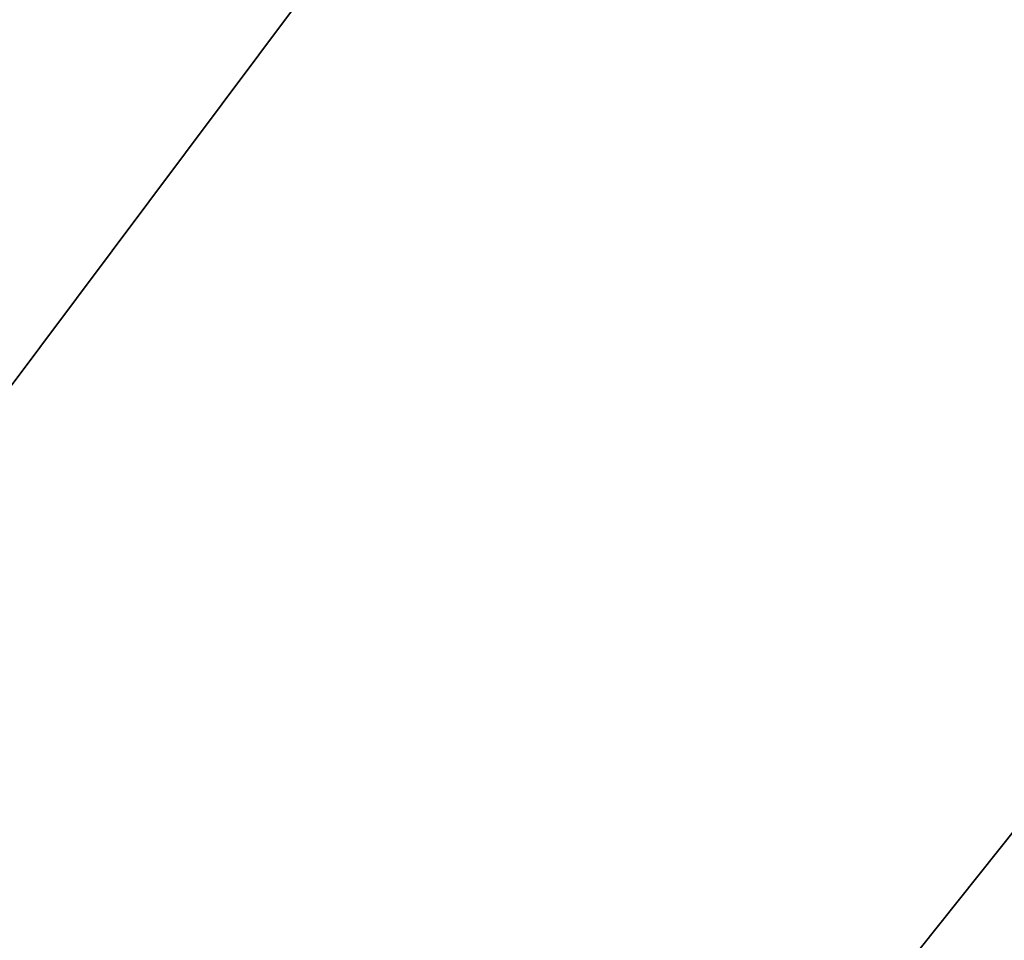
# Model space of a CAD drawing. Header units: millimetres. Extents: x -150 to 150, y -150 to 150.
# Tile 88 of 222: x -81.87 to -77.7, y 60.5 to 64.4. Entities that reach past the tile are written whole.
import ezdxf

# ---------------------------------------------------------------- set-up
doc = ezdxf.new("R2010")
doc.units = ezdxf.units.MM
doc.header["$LTSCALE"] = 25.4
doc.layers.get('0').update_dxf_attribs({"true_color": 0xff5454})

# ---------------------------------------------------------------- blocks, each defined once
blk = doc.blocks.new('CAMELEON-CANOPY-A-8566-8564-8565-8563.STL#2')
at = {"color": 0}
mesh = blk.add_polyface(dxfattribs=at)
corners = [(-78.2201, 67.7781, 17.1822), (-87.0697, 55.9563, 19.1822), (-87.0697, 55.9563, 17.1822), (-78.2201, 67.7781, 19.1822)]
mesh.append_faces([[corners[k] for k in face] for face in [(0, 1, 2), (1, 0, 3)]], dxfattribs={"vtx0": -1, "color": 0})
mesh = blk.add_polyface(dxfattribs=at)
corners = [(-78.2201, 67.7781, 20.6822), (-87.0697, 55.9563, 23.6822), (-87.0697, 55.9563, 20.6822), (-78.2201, 67.7781, 23.6822)]
mesh.append_faces([[corners[k] for k in face] for face in [(0, 1, 2), (1, 0, 3)]], dxfattribs={"vtx0": -1, "color": 0})
mesh = blk.add_polyface(dxfattribs=at)
corners = [(-80.4347, 67.4927, 23.6822), (-89.045, 55.6415, 17.1822), (-89.045, 55.6415, 23.6822), (-80.4347, 67.4927, 17.1822)]
mesh.append_faces([[corners[k] for k in face] for face in [(0, 1, 2), (1, 0, 3)]], dxfattribs={"vtx0": -1, "color": 0})
mesh = blk.add_polyface(dxfattribs=at)
corners = [(-72.5721, 67.3371, 11.3729), (-81.7976, 55.7687, 4.3729), (-81.7976, 55.7687, 11.3729), (-72.5721, 67.3371, 4.3729)]
mesh.append_faces([[corners[k] for k in face] for face in [(0, 1, 2), (1, 0, 3)]], dxfattribs={"vtx0": -1, "color": 0})
mesh = blk.add_polyface(dxfattribs=at)
corners = [(-71.4726, 66.3168, 4.3729), (-80.5583, 54.9237, 11.3729), (-80.5583, 54.9237, 4.3729), (-71.4726, 66.3168, 11.3729)]
mesh.append_faces([[corners[k] for k in face] for face in [(0, 1, 2), (1, 0, 3)]], dxfattribs={"vtx0": -1, "color": 0})

msp = doc.modelspace()

# ---------------------------------------------------------------- block references
at = {"color": 250, "true_color": 0x262626}
msp.add_blockref('CAMELEON-CANOPY-A-8566-8564-8565-8563.STL#2', (0, 0), dxfattribs=at)

doc.saveas('drawing.dxf')
